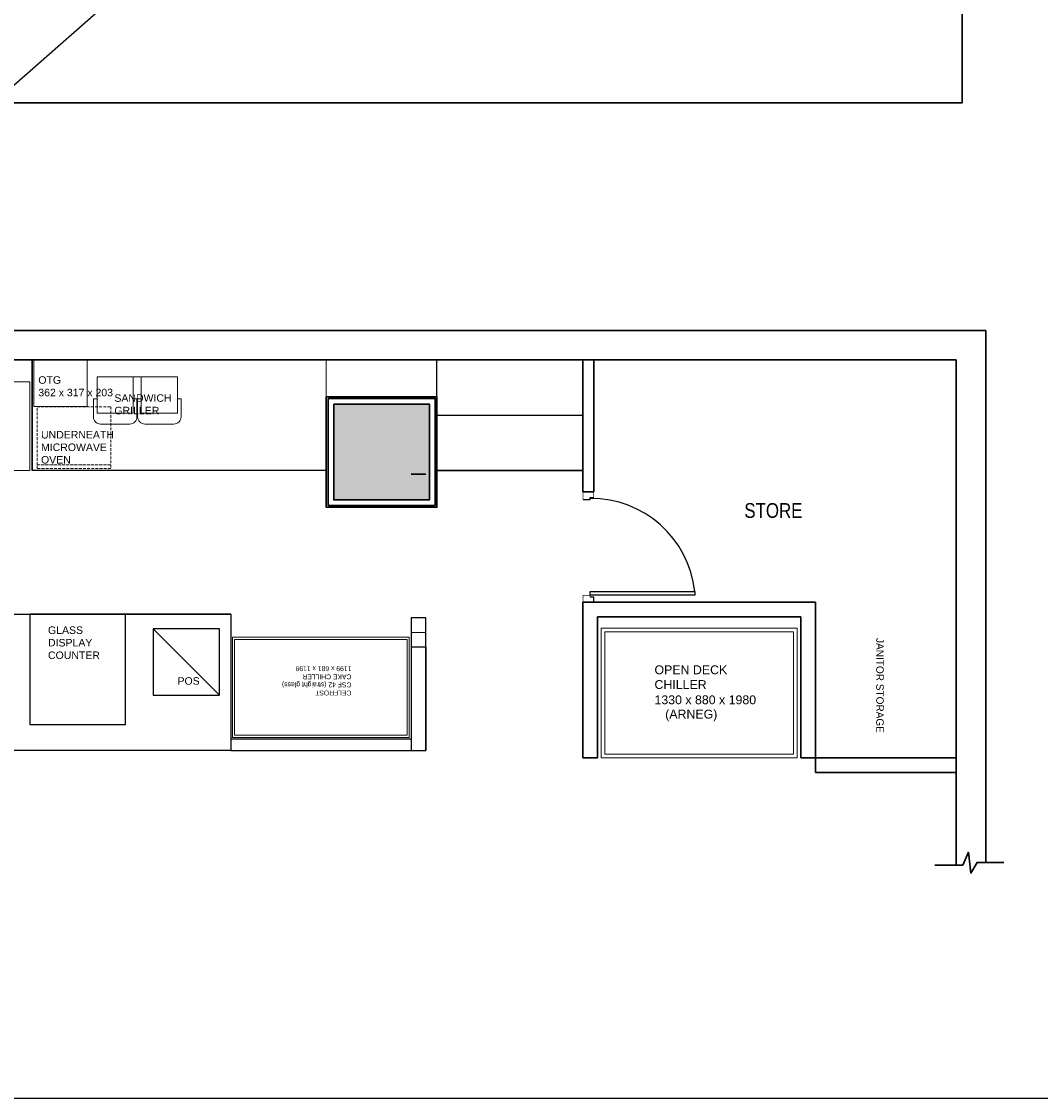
# Model space of a CAD drawing. Header units: millimetres. Extents: x 3351592 to 3400404, y -498420 to -470360.
# Tile 38 of 43: x 3383449 to 3390363, y -498420 to -491111. Entities that reach past the tile are written whole.
import ezdxf

# ---------------------------------------------------------------- set-up
doc = ezdxf.new("R2010")
doc.units = ezdxf.units.MM
doc.header["$LTSCALE"] = 3
doc.header["$MEASUREMENT"] = 0
doc.linetypes.add('DASHED2', pattern=[0.375, 0.25, -0.125])
doc.layers.get('0').update_dxf_attribs({"linetype": 'CONTINUOUS'})
for name, color, linetype in [('A-ANNO-DIMS-30', 7, 'CONTINUOUS'), ('dim', 5, 'CONTINUOUS'), ('Equipment', 5, 'CONTINUOUS'), ('Equipment Name', 7, 'CONTINUOUS')]:
    doc.layers.add(name, color=color, linetype=linetype)
for name, color, linetype, lineweight in [('bhs-3', 1, 'CONTINUOUS', 15), ('CGD_00$0$S-ANNO-PATT', 8, 'CONTINUOUS', 9), ('drawing sheet', 7, 'CONTINUOUS', 13), ('furniture', 7, 'CONTINUOUS', 20)]:
    doc.layers.add(name, color=color, linetype=linetype, lineweight=lineweight)
doc.styles.add('AN', font='ARIALN.TTF')
doc.styles.get("Standard").update_dxf_attribs({"font": 'arial.ttf'})

msp = doc.modelspace()

# ---------------------------------------------------------------- hatches: boundary and pattern name
at = {"layer": 'CGD_00$0$S-ANNO-PATT'}
h = msp.add_hatch(color=252, dxfattribs=at)
h.paths.add_polyline_path([(3386217.3, -494357.3), (3386217.3, -493707.3), (3385892.3, -494032.3)])
h.paths.add_polyline_path([(3386217.3, -493707.3), (3385567.3, -493707.3), (3385892.3, -494032.3)])
h.paths.add_polyline_path([(3385892.3, -494032.3), (3385567.3, -493707.3), (3385567.3, -494357.3)])
h.paths.add_polyline_path([(3386217.3, -494357.3), (3385892.3, -494032.3), (3385567.3, -494357.3)])

# ---------------------------------------------------------------- linework, layer by layer
at = {"lineweight": 30}
for p, q in [((3389992.3, -493207.3), (3378888.7, -493207.3)), ((3389992.3, -493207.3), (3389992.3, -496817.7)), ((3379442.3, -493407.3), (3389792.3, -493407.3)), ((3389792.3, -493407.3), (3379442.3, -493407.3)), ((3389792.3, -493407.3), (3389792.3, -496837)), ((3389792.3, -493407.3), (3389792.3, -496837))]:
    msp.add_line(p, q, dxfattribs=at)
msp.add_line((3386217.3, -493407.3), (3381041.3, -493407.3))
msp.add_line((3386217.3, -493407.3), (3381041.3, -493407.3))
at = {"color": 252}
for p, q in [((3383520.4, -493407.3), (3383520.4, -494157.3)), ((3386267.3, -494157.3), (3386267.3, -493407.3)), ((3386267.3, -493782.3), (3387257.3, -493782.3)), ((3386267.3, -494157.3), (3387257.3, -494157.3)), ((3387259.3, -494354.4), (3387307.3, -494354.4)), ((3387307.3, -494354.4), (3387307.3, -494341.9)), ((3387307.3, -494341.9), (3387332.3, -494341.9)), ((3387332.3, -495016.9), (3387307.3, -495016.9)), ((3387332.3, -495054.4), (3387332.3, -495016.9)), ((3384868.3, -495132.3), (3383942.3, -495132.3)), ((3386092.3, -495157.3), (3386092.3, -496057.3)), ((3386192.3, -495157.3), (3386092.3, -495157.3)), ((3386192.3, -496057.3), (3386192.3, -495157.3)), ((3386192.3, -495357.3), (3386092.3, -495357.3)), ((3386192.3, -495357.3), (3386192.3, -496057.3)), ((3386092.3, -495982.3), (3384868.3, -495982.3)), ((3384868.3, -496057.3), (3386192.3, -496057.3))]:
    msp.add_line(p, q, dxfattribs=at)
msp.add_lwpolyline([(3387257.3, -494157.3), (3386267.3, -494157.3), (3386267.3, -493657.3), (3385517.3, -493657.3), (3385517.3, -494157.3), (3383520.4, -494157.3), (3383520.4, -493407.3), (3387257.3, -493407.3), (3387257.3, -494157.3)], dxfattribs=at)
at = {"color": 32, "lineweight": 30}
for points in [[(3385517.3, -493657.3), (3385517.3, -494407.3), (3386267.3, -494407.3), (3386267.3, -493657.3)], [(3385529.3, -493669.3), (3385529.3, -494395.3), (3386255.3, -494395.3), (3386255.3, -493669.3)]]:
    msp.add_lwpolyline(points, close=True, dxfattribs=at)
at = {"lineweight": 30}
msp.add_lwpolyline([(3385567.3, -493707.3), (3385567.3, -494357.3), (3386217.3, -494357.3), (3386217.3, -493707.3)], close=True, dxfattribs=at)
at = {"color": 252, "const_width": 4.17}
for points in [[(3387259.3, -494304.4), (3387259.3, -494354.4), (3387307.3, -494354.4), (3387307.3, -494341.9), (3387332.3, -494341.9), (3387332.3, -494304.4), (3387259.3, -494304.4)], [(3387259.3, -495054.4), (3387259.3, -495004.4), (3387307.3, -495004.4), (3387307.3, -495016.9), (3387332.3, -495016.9), (3387332.3, -495054.4), (3387259.3, -495054.4)]]:
    msp.add_lwpolyline(points, dxfattribs=at)
at = {"color": 252}
for points in [[(3387307.3, -495004.4), (3387307.3, -494979.4), (3388016.9, -494979.4), (3388016.9, -495004.4)], [(3384868.3, -495132.3), (3384868.3, -496057.3), (3382792.3, -496057.3), (3382792.3, -495132.3)]]:
    msp.add_lwpolyline(points, close=True, dxfattribs=at)
at = {"lineweight": 30}
msp.add_lwpolyline([(3390115, -496817.7), (3389933.4, -496817.7), (3389891.2, -496890.6), (3389875.3, -496748.7), (3389836.4, -496837), (3389646.5, -496837)], dxfattribs=at)
at = {"color": 252}
msp.add_arc((3387313.7, -495055.4), 707.4, 6.17428, 90.5204, dxfattribs=at)
at = {"layer": 'A-ANNO-DIMS-30', "ltscale": 3}
msp.add_lwpolyline([(3375570.6, -476599.5), (3400403.7, -476599.5), (3400403.7, -498419.9), (3375570.6, -498419.9)], close=True, dxfattribs=at)
msp.add_lwpolyline([(3400403.7, -476599.5), (3375570.6, -498419.9)], dxfattribs=at)
at = {"layer": 'bhs-3', "color": 32, "lineweight": 30}
for p, q in [((3386092.3, -493407.3), (3379442.3, -493407.3)), ((3386092.3, -494182.3), (3386192.3, -494182.3))]:
    msp.add_line(p, q, dxfattribs=at)
at = {"layer": 'bhs-3', "color": 252, "lineweight": 30}
for p, q in [((3387257.3, -494302.3), (3387257.3, -493407.3)), ((3387332.3, -494302.3), (3387332.3, -493407.3)), ((3387257.3, -494302.3), (3387332.3, -494302.3)), ((3387257.3, -495052.3), (3387257.3, -496107.3)), ((3387257.3, -495052.3), (3388837.3, -495052.3)), ((3388837.3, -495052.3), (3388837.3, -496107.3)), ((3387357.3, -495152.3), (3387357.3, -496107.3)), ((3388737.3, -495152.3), (3387357.3, -495152.3)), ((3388737.3, -495152.3), (3388737.3, -496107.3)), ((3387357.3, -496107.3), (3387257.3, -496107.3)), ((3388837.3, -496107.3), (3388737.3, -496107.3)), ((3389792.3, -496107.3), (3388837.3, -496107.3)), ((3388837.3, -496107.3), (3388837.3, -496207.3)), ((3389792.3, -496207.3), (3388837.3, -496207.3))]:
    msp.add_line(p, q, dxfattribs=at)
at = {"layer": 'dim', "color": 18, "lineweight": 30, "ltscale": 3}
msp.add_lwpolyline([(3377281.2, -478677.5), (3389831.4, -478677.5), (3389831.4, -491663.6), (3377281.2, -491663.6)], close=True, dxfattribs=at)
at = {"layer": 'Equipment', "color": 252, "linetype": 'Continuous', "lineweight": 5, "ltscale": 25}
for p, q in [((3383961.4, -493769.3), (3383961.4, -493523.3)), ((3384507.5, -493523.3), (3383961.4, -493523.3)), ((3384207.5, -493523.3), (3384207.5, -493769.3)), ((3384261.4, -493769.3), (3384261.4, -493523.3)), ((3384507.5, -493523.3), (3384507.5, -493769.3)), ((3384207.5, -493769.3), (3383961.4, -493769.3)), ((3384507.5, -493769.3), (3384261.4, -493769.3))]:
    msp.add_line(p, q, dxfattribs=at)
at = {"layer": 'Equipment', "color": 252}
msp.add_line((3384793.3, -495683.3), (3384343.3, -495233.3), dxfattribs=at)
at = {"layer": 'Equipment', "color": 252, "linetype": 'Continuous', "lineweight": 5, "ltscale": 25}
for points in [[(3383533.2, -493724.3), (3383533.2, -493407.3), (3383895.2, -493407.3), (3383895.2, -493724.3)], [(3383505.4, -494157.2), (3382905.4, -494157.2), (3382905.4, -493557.2), (3383505.4, -493557.2)], [(3388712.3, -495227.3), (3387382.3, -495227.3), (3387382.3, -496107.3), (3388712.3, -496107.3)], [(3384880.3, -495970.3), (3386080.3, -495970.3), (3386080.3, -495289.3), (3384880.3, -495289.3)], [(3384895.3, -495955.3), (3386065.3, -495955.3), (3386065.3, -495304.3), (3384895.3, -495304.3)], [(3388687.3, -495252.3), (3387407.3, -495252.3), (3387407.3, -496082.3), (3388687.3, -496082.3)]]:
    msp.add_lwpolyline(points, close=True, dxfattribs=at)
for points in [[(3383961.4, -493670.9), (3383936.8, -493670.9), (3383936.8, -493794, 0.414214), (3383986, -493843.2), (3384182.9, -493843.2, 0.414214), (3384232.1, -493794), (3384232.1, -493670.9), (3384207.5, -493670.9)], [(3384261.4, -493670.9), (3384236.8, -493670.9), (3384236.8, -493794, 0.414214), (3384286, -493843.2), (3384482.9, -493843.2, 0.414214), (3384532.1, -493794), (3384532.1, -493670.9), (3384507.5, -493670.9)]]:
    msp.add_lwpolyline(points, format="xyb", dxfattribs=at)
at = {"layer": 'Equipment', "color": 252, "linetype": 'DASHED2', "lineweight": 5, "ltscale": 25}
for points in [[(3383554.2, -493725), (3384054.2, -493725), (3384054.2, -494120), (3383554.2, -494120)], [(3383554.2, -494120), (3384054.2, -494120), (3384054.2, -494145), (3383554.2, -494145)]]:
    msp.add_lwpolyline(points, close=True, dxfattribs=at)
at = {"layer": 'Equipment', "color": 252}
for points in [[(3384155.3, -495132.3), (3383505.3, -495132.3), (3383505.3, -495882.3), (3384155.3, -495882.3)], [(3384343.3, -495683.3), (3384793.3, -495683.3), (3384793.3, -495233.3), (3384343.3, -495233.3)]]:
    msp.add_lwpolyline(points, close=True, dxfattribs=at)
at = {"layer": 'furniture', "color": 252}
for p, q in [((3385517.3, -493407.3), (3385517.3, -494157.3)), ((3385517.3, -493407.3), (3385517.3, -494157.3)), ((3385517.3, -494157.3), (3383520.4, -494157.3)), ((3385517.3, -494157.3), (3383520.4, -494157.3)), ((3385517.3, -494157.3), (3383520.4, -494157.3)), ((3382792.3, -495132.3), (3384868.3, -495132.3)), ((3382792.3, -495132.3), (3384868.3, -495132.3)), ((3384868.3, -496057.3), (3384868.3, -495132.3)), ((3384868.3, -495132.3), (3384868.3, -496057.3)), ((3384868.3, -495982.3), (3384868.3, -496032.3)), ((3384868.3, -496057.3), (3382792.3, -496057.3)), ((3384868.3, -496057.3), (3382792.3, -496057.3))]:
    msp.add_line(p, q, dxfattribs=at)
msp.add_lwpolyline([(3386092.3, -495257.3), (3386192.3, -495257.3), (3386192.3, -495157.3), (3386092.3, -495157.3)], close=True, dxfattribs=at)

# ---------------------------------------------------------------- texts
at = {"layer": 'drawing sheet', "color": 252, "insert": (3388748.3, -494481.1), "char_height": 150, "width": 3004.63, "attachment_point": 9, "style": 'AN'}
msp.add_mtext('{\\H0.66667x;STORE}', dxfattribs=at)
at = {"layer": 'Equipment Name', "color": 252, "linetype": 'Continuous', "lineweight": 5, "ltscale": 25}
for s, insert, char_height, width, attachment_point in [('OTG\\P362 x 317 x 203', (3383562.9, -493655.3), 51, 528.62, 7), ('SANDWICH GRILLER', (3384079.2, -493777.6), 51, 528.62, 7), ('UNDERNEATH MICROWAVE\\POVEN', (3383581.4, -494111.7), 51, 528.62, 7), ('GLASS DISPLAY COUNTER', (3383628.7, -495438.2), 51, 528.62, 7), ('OPEN DECK CHILLER', (3387744.2, -495480.7), 60, 743.353, 1), ('POS', (3384507.5, -495612.7), 51, 528.62, 7), ('1330 x 880 x 1980', (3387744.2, -495684.4), 60, 1054.253, 1), ('(ARNEG)', (3387816.9, -495781.3), 60, 1054.253, 1)]:
    msp.add_mtext(s, dxfattribs=dict(at, insert=insert, char_height=char_height, width=width, attachment_point=attachment_point))
at = {"layer": 'Equipment Name', "color": 252, "linetype": 'Continuous', "lineweight": 5, "ltscale": 25, "attachment_point": 1}
for s, insert, char_height, width, rotation in [('{\\fSuperFrench|b0|i0|c2|p2;JANITOR STORAGE}', (3389299.8, -495295), 51, 933.624, 270), ('CELFROST \\PCSF 42 (straight glass)\\PCAKE CHILLER\\P1199 x 681 x 1199', (3385687.7, -495684.8, 0), 33, 487.353, 180)]:
    msp.add_mtext(s, dxfattribs=dict(at, insert=insert, char_height=char_height, width=width, rotation=rotation))

doc.saveas('drawing.dxf')
